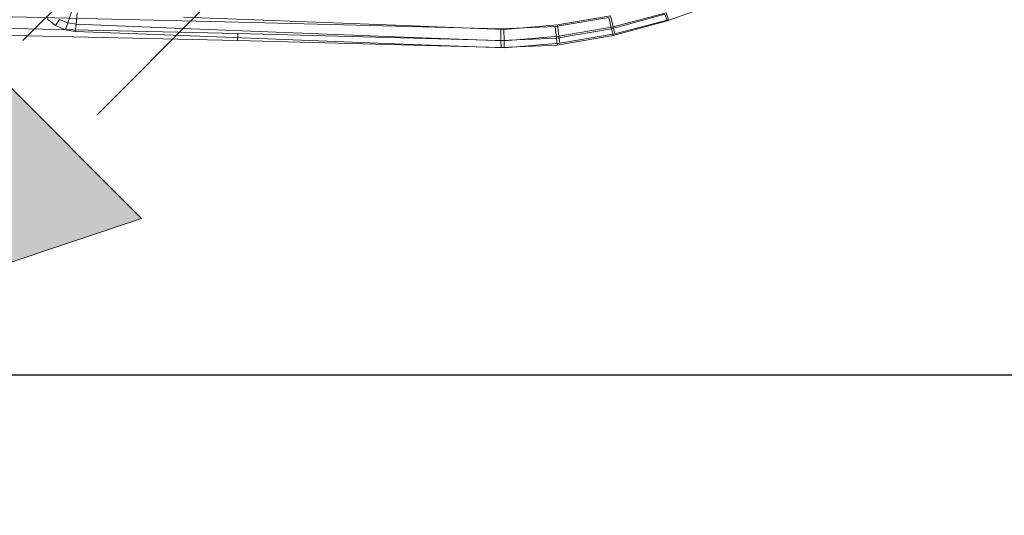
# Model space of a CAD drawing. Header units: metres. Extents: x 397.7 to 427.5, y 12.7 to 28.4.
# Tile 54 of 128: x 407.742 to 408.329, y 25.846 to 26.141. Entities that reach past the tile are written whole.
import ezdxf

# ---------------------------------------------------------------- set-up
doc = ezdxf.new("R2010")
doc.units = ezdxf.units.M
for name, color, linetype, lineweight in [('A-DETL-____-MBND', 7, 'Continuous', 18), ('A-DETL-GENF-OTLN', 7, 'Continuous', 18), ('A-WALL-____-MCUT', 7, 'Continuous', 25), ('A-WALL-____-OTLN', 7, 'Continuous', 25)]:
    doc.layers.add(name, color=color, linetype=linetype, lineweight=lineweight)

# ---------------------------------------------------------------- blocks, each defined once
blk = doc.blocks.new('Family - Evans P5-151683-08_ENLLUMENAT_P5')
at = {"layer": 'A-WALL-____-MCUT', "color": 253, "true_color": 0xaaaaaa}
blk.add_line((2.69947, 0.1), (0, 0.1), dxfattribs=at)
at = {"layer": 'A-WALL-____-OTLN', "color": 253, "true_color": 0xaaaaaa}
blk.add_line((2.69947, 0.1), (0, 0.1), dxfattribs=at)
blk = doc.blocks.new('Family - Inodor P5-151873-08_ENLLUMENAT_P5')
at = {"layer": 'A-DETL-____-MBND', "color": 253, "true_color": 0xaaaaaa}
for p, q in [((0.00056, 0.03582), (0.31998, 0.0287)), ((0.00056, 0.03582), (0.31998, 0.0287)), ((0.57561, 0.02938), (0.60692, 0.0406)), ((0.57561, 0.02938), (0.60692, 0.0406)), ((0.21102, 0.02662), (0.2059, 0.03054)), ((0.21102, 0.02662), (0.2059, 0.03054)), ((0.21337, 0.03025), (0.21102, 0.02662)), ((0.21102, 0.02662), (0.21337, 0.03025)), ((0.21832, 0.02813), (0.21337, 0.03025)), ((0.21832, 0.02813), (0.21337, 0.03025)), ((0.22043, 0.03472), (0.21832, 0.02813)), ((0.21832, 0.02813), (0.22043, 0.03472)), ((0.22397, 0.03415), (0.22322, 0.02734)), ((0.22322, 0.02734), (0.22397, 0.03415)), ((0.28722, 0.03169), (0.41372, 0.02678)), ((0.41372, 0.02678), (0.28722, 0.03169)), ((0.28722, 0.03169), (0.41372, 0.02678)), ((0.28722, 0.03169), (0.41372, 0.02678)), ((0.50874, 0.02599), (0.54073, 0.03138)), ((0.50874, 0.02599), (0.54073, 0.03138)), ((0.51011, 0.027), (0.54169, 0.03244)), ((0.54169, 0.03244), (0.51011, 0.027)), ((0.51011, 0.027), (0.54169, 0.03244)), ((0.51011, 0.027), (0.54169, 0.03244)), ((0.54073, 0.03138), (0.54235, 0.02471)), ((0.54235, 0.02471), (0.54073, 0.03138)), ((0.54169, 0.03244), (0.5433, 0.02577)), ((0.5433, 0.02577), (0.54169, 0.03244)), ((0.54235, 0.02471), (0.57421, 0.0334)), ((0.54235, 0.02471), (0.57421, 0.0334)), ((0.57486, 0.0341), (0.5433, 0.02577)), ((0.57486, 0.0341), (0.5433, 0.02577)), ((0.54336, 0.02059), (0.57561, 0.02938)), ((0.54336, 0.02059), (0.57561, 0.02938)), ((0.57625, 0.03008), (0.5443, 0.02165)), ((0.57625, 0.03008), (0.5443, 0.02165)), ((0.57421, 0.0334), (0.57561, 0.02938)), ((0.57561, 0.02938), (0.57421, 0.0334)), ((0.57486, 0.0341), (0.57625, 0.03008)), ((0, 0.02477), (0.31954, 0.01764)), ((0, 0.02477), (0.31954, 0.01764)), ((0.00022, 0.02899), (0.31971, 0.02187)), ((0.00022, 0.02899), (0.31971, 0.02187)), ((0.21701, 0.02405), (0.21102, 0.02662)), ((0.21701, 0.02405), (0.21102, 0.02662)), ((0.21832, 0.02813), (0.21701, 0.02405)), ((0.21701, 0.02405), (0.21832, 0.02813)), ((0.22275, 0.02313), (0.21701, 0.02405)), ((0.22275, 0.02313), (0.21701, 0.02405)), ((0.22322, 0.02734), (0.21832, 0.02813)), ((0.22322, 0.02734), (0.21832, 0.02813)), ((0.22322, 0.02734), (0.22275, 0.02313)), ((0.22275, 0.02313), (0.22322, 0.02734)), ((0.28693, 0.02486), (0.22322, 0.02734)), ((0.28693, 0.02486), (0.22322, 0.02734)), ((0.41343, 0.01995), (0.28693, 0.02486)), ((0.41343, 0.01995), (0.28693, 0.02486)), ((0.31998, 0.0287), (0.47644, 0.02458)), ((0.31998, 0.0287), (0.47644, 0.02458)), ((0.41372, 0.02678), (0.47814, 0.02433)), ((0.47814, 0.02433), (0.41372, 0.02678)), ((0.41372, 0.02678), (0.47814, 0.02433)), ((0.41372, 0.02678), (0.47814, 0.02433)), ((0.47644, 0.02458), (0.50874, 0.02599)), ((0.47644, 0.02458), (0.50874, 0.02599)), ((0.47644, 0.02458), (0.4765, 0.01774)), ((0.4765, 0.01774), (0.47644, 0.02458)), ((0.47814, 0.02433), (0.51011, 0.027)), ((0.51011, 0.027), (0.47814, 0.02433)), ((0.47814, 0.02433), (0.51011, 0.027)), ((0.47814, 0.02433), (0.51011, 0.027)), ((0.47814, 0.02433), (0.47831, 0.01748)), ((0.47831, 0.01748), (0.47814, 0.02433)), ((0.50874, 0.02599), (0.50954, 0.01918)), ((0.50954, 0.01918), (0.50874, 0.02599)), ((0.50954, 0.01918), (0.54235, 0.02471)), ((0.50954, 0.01918), (0.54235, 0.02471)), ((0.51011, 0.027), (0.51107, 0.02022)), ((0.51107, 0.02022), (0.51011, 0.027)), ((0.5433, 0.02577), (0.51107, 0.02022)), ((0.5433, 0.02577), (0.51107, 0.02022)), ((0.54235, 0.02471), (0.54336, 0.02059)), ((0.54336, 0.02059), (0.54235, 0.02471)), ((0.5433, 0.02577), (0.5443, 0.02165)), ((0.5443, 0.02165), (0.5433, 0.02577)), ((0.28674, 0.02064), (0.22275, 0.02313)), ((0.28674, 0.02064), (0.22275, 0.02313)), ((0.41325, 0.01573), (0.28674, 0.02064)), ((0.41325, 0.01573), (0.28674, 0.02064)), ((0.31971, 0.02187), (0.31954, 0.01764)), ((0.31954, 0.01764), (0.31971, 0.02187)), ((0.31954, 0.01764), (0.47654, 0.01351)), ((0.31954, 0.01764), (0.47654, 0.01351)), ((0.31971, 0.02187), (0.4765, 0.01774)), ((0.31971, 0.02187), (0.4765, 0.01774)), ((0.47831, 0.01748), (0.41343, 0.01995)), ((0.47831, 0.01748), (0.41343, 0.01995)), ((0.4765, 0.01774), (0.50954, 0.01918)), ((0.4765, 0.01774), (0.50954, 0.01918)), ((0.4765, 0.01774), (0.47654, 0.01351)), ((0.47654, 0.01351), (0.4765, 0.01774)), ((0.51107, 0.02022), (0.47831, 0.01748)), ((0.51107, 0.02022), (0.47831, 0.01748)), ((0.50954, 0.01918), (0.51003, 0.01497)), ((0.51003, 0.01497), (0.50954, 0.01918)), ((0.51003, 0.01497), (0.54336, 0.02059)), ((0.51003, 0.01497), (0.54336, 0.02059)), ((0.51107, 0.02022), (0.51167, 0.01602)), ((0.51167, 0.01602), (0.51107, 0.02022)), ((0.5443, 0.02165), (0.51167, 0.01602)), ((0.5443, 0.02165), (0.51167, 0.01602)), ((0.47842, 0.01324), (0.41325, 0.01573)), ((0.47842, 0.01324), (0.41325, 0.01573)), ((0.47654, 0.01351), (0.51003, 0.01497)), ((0.47654, 0.01351), (0.51003, 0.01497)), ((0.47831, 0.01748), (0.47842, 0.01324)), ((0.47842, 0.01324), (0.47831, 0.01748)), ((0.51167, 0.01602), (0.47842, 0.01324)), ((0.51167, 0.01602), (0.47842, 0.01324))]:
    blk.add_line(p, q, dxfattribs=at)
blk = doc.blocks.new('LONDR55-XX_ZZ-ARQ-CAA-M3D-Londres55_ifc-1-08_ENLLUMENAT_P5')
at = {"layer": 'A-DETL-____-MBND', "color": 253, "lineweight": 18, "true_color": 0xaaaaaa}
blk.add_blockref('Family - Inodor P5-151873-08_ENLLUMENAT_P5', (407.55268, 26.11126), dxfattribs=at)
at = {"layer": 'A-WALL-____-OTLN', "color": 253, "lineweight": 18, "true_color": 0xaaaaaa}
blk.add_blockref('Family - Evans P5-151683-08_ENLLUMENAT_P5', (406.36588, 25.82946), dxfattribs=at)
blk = doc.blocks.new('ZYR_06_01 Detector Presència Paret - Detector 90º-841973-08_ENLLUMENAT_P5')
at = {"layer": 'A-DETL-GENF-OTLN', "true_color": 0x00c400}
blk.add_hatch(color=92, dxfattribs=at).paths.add_polyline_path([(0, 0), (0.125, 0.25), (-0.125, 0.25)])
at = {"layer": 'A-DETL-GENF-OTLN', "color": 92, "true_color": 0x00c400}
for p, q in [((-0.0625, 0.275), (-0.0625, 0.365)), ((0, 0.275), (0, 0.365)), ((0.0625, 0.275), (0.0625, 0.365)), ((-0.125, 0.25), (0.125, 0.25)), ((0, 0), (-0.125, 0.25)), ((-0.125, 0.25), (0, 0)), ((-0.125, 0.25), (0.125, 0.25)), ((0.125, 0.25), (0, 0)), ((0.125, 0.25), (0, 0))]:
    blk.add_line(p, q, dxfattribs=at)

msp = doc.modelspace()

# ---------------------------------------------------------------- block references
at = {"lineweight": 5}
msp.add_blockref('LONDR55-XX_ZZ-ARQ-CAA-M3D-Londres55_ifc-1-08_ENLLUMENAT_P5', (0, 0), dxfattribs=at)
at = {"layer": 'A-DETL-GENF-OTLN', "color": 92, "true_color": 0x00c400, "rotation": 315.0000000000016}
msp.add_blockref('ZYR_06_01 Detector Presència Paret - Detector 90º-841973-08_ENLLUMENAT_P5', (407.54976, 25.93443), dxfattribs=at)

doc.saveas('drawing.dxf')
